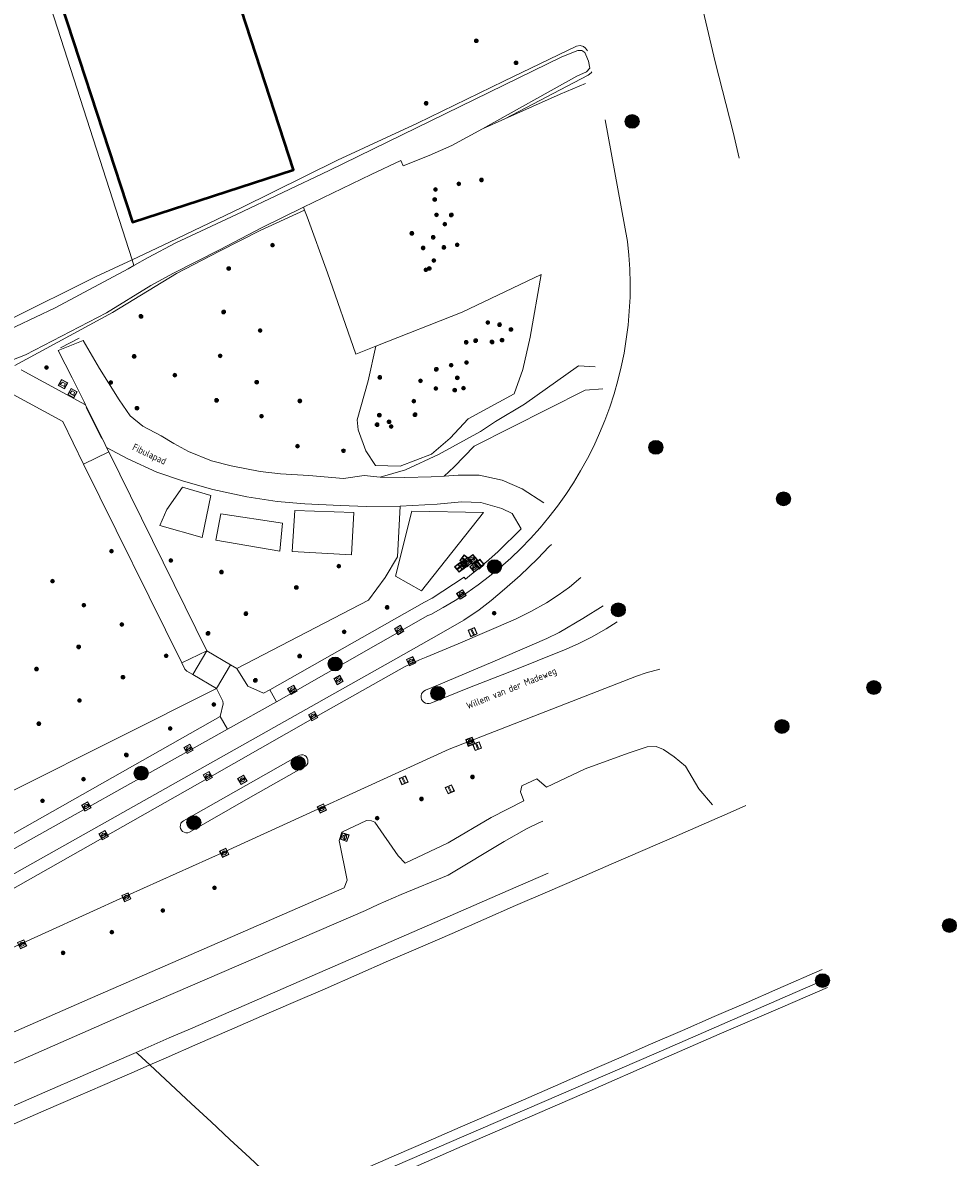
# Model space of a CAD drawing. Header units: metres. Extents: x 94279 to 96109, y 461866 to 463040.
# Tile 171 of 175: x 95702 to 95836, y 462448 to 462612. Entities that reach past the tile are written whole.
import ezdxf
from ezdxf.enums import TextEntityAlignment as Align

# ---------------------------------------------------------------- set-up
doc = ezdxf.new("R2010")
doc.units = ezdxf.units.M
doc.layers.get('0').update_dxf_attribs({"linetype": 'CONTINUOUS'})
for name, color, linetype, lineweight in [('B-WE-OV-LICHTMAST', 252, 'CONTINUOUS', 25), ('B_BEBOUWINGSGRENS_0', 132, 'CONTINUOUS', 50), ('G_GRENS_ALGEMEEN_0', 251, 'CONTINUOUS', 13), ('Q_BLOEMBAK_0', 251, 'CONTINUOUS', 13), ('Q_BOOM_0', 251, 'CONTINUOUS', 13), ('Q_GASPUT_0', 251, 'CONTINUOUS', 13), ('Q_GELUIDSSCHERM_LIJN_0', 251, 'CONTINUOUS', 13), ('Q_INSPECTIE_OF_RIOOLPUT_0', 251, 'CONTINUOUS', 13), ('Q_KOLK_0', 251, 'CONTINUOUS', 13), ('Q_LICHTMAST_0', 251, 'CONTINUOUS', 13), ('Q_PAAL_ALGEMEEN_0', 251, 'CONTINUOUS', 13), ('Q_PAAL_STEEN_0', 251, 'CONTINUOUS', 13), ('Q_VERKEERSBORDPAAL_0', 251, 'CONTINUOUS', 13), ('Q_WEGWIJZER_0', 251, 'CONTINUOUS', 13), ('T_CULTUURGRENS_0', 251, 'CONTINUOUS', 13), ('T_HEK_0', 251, 'CONTINUOUS', 13), ('T_HEK_LIJN_0', 251, 'CONTINUOUS', 13), ('T_MUUR_30CM_LIJN_0', 251, 'CONTINUOUS', 13), ('T_WALBESCHERMING_0', 251, 'CONTINUOUS', 13), ('V_WEGGRENS_0', 251, 'CONTINUOUS', 13), ('W_WATERGRENS_0', 251, 'CONTINUOUS', 13), ('Z_STRAATNAAM_0', 251, 'CONTINUOUS', 13)]:
    doc.layers.add(name, color=color, linetype=linetype, lineweight=lineweight)
doc.styles.get("Standard").update_dxf_attribs({"font": 'isocp.shx'})

# ---------------------------------------------------------------- blocks, each defined once
blk = doc.blocks.new('Q_LICHTMAST')
for points in [[(-0.26, 0.15), (-0.52, 0.3)], [(0, 0.3), (0, 0.6)], [(0.26, 0.15), (0.52, 0.3)], [(-0.26, -0.15), (-0.52, -0.3)], [(0, -0.3), (0, -0.6)], [(0.26, -0.15), (0.52, -0.3)]]:
    blk.add_lwpolyline(points)
blk.add_circle((0, 0), 0.3)
blk = doc.blocks.new('Q_VERKEERSBORDPAAL')
for points in [[(-0.5, 0.5), (0.5, 0.5), (0.5, -0.5), (-0.5, -0.5)], [(-0.08, 0.33), (0.07, 0.33), (0.07, -0.33), (-0.08, -0.33)]]:
    blk.add_lwpolyline(points, close=True)
blk.add_lwpolyline([(-0.44, 0.46), (0.44, 0.46, -0.414214), (0.46, 0.44), (0.46, -0.44, -0.414214), (0.44, -0.46), (-0.44, -0.46, -0.414214), (-0.46, -0.44), (-0.46, 0.44), (-0.46, 0.44), (-0.46, 0.45), (-0.46, 0.45), (-0.46, 0.45), (-0.46, 0.45), (-0.46, 0.45), (-0.46, 0.45), (-0.46, 0.46), (-0.46, 0.46), (-0.46, 0.46), (-0.45, 0.46), (-0.45, 0.46), (-0.45, 0.46), (-0.45, 0.46), (-0.45, 0.46), (-0.45, 0.46), (-0.44, 0.46), (-0.44, 0.46)], format="xyb")
blk = doc.blocks.new('Q_PAAL_STEEN')
for points in [[(-0.5, 0.5), (0.5, 0.5), (0.5, -0.5), (-0.5, -0.5)], [(-0.08, 0.33), (0.07, 0.33), (0.07, -0.33), (-0.08, -0.33)]]:
    blk.add_lwpolyline(points, close=True)
blk.add_lwpolyline([(-0.44, 0.46), (0.44, 0.46, -0.414214), (0.46, 0.44), (0.46, -0.44, -0.414214), (0.44, -0.46), (-0.44, -0.46, -0.414214), (-0.46, -0.44), (-0.46, 0.44), (-0.46, 0.44), (-0.46, 0.45), (-0.46, 0.45), (-0.46, 0.45), (-0.46, 0.45), (-0.46, 0.45), (-0.46, 0.45), (-0.46, 0.46), (-0.46, 0.46), (-0.46, 0.46), (-0.45, 0.46), (-0.45, 0.46), (-0.45, 0.46), (-0.45, 0.46), (-0.45, 0.46), (-0.45, 0.46), (-0.44, 0.46), (-0.44, 0.46)], format="xyb")
blk = doc.blocks.new('Q_PAAL_ALGEMEEN')
for points in [[(-0.5, 0.5), (0.5, 0.5), (0.5, -0.5), (-0.5, -0.5)], [(-0.08, 0.33), (0.07, 0.33), (0.07, -0.33), (-0.08, -0.33)]]:
    blk.add_lwpolyline(points, close=True)
blk.add_lwpolyline([(-0.44, 0.46), (0.44, 0.46, -0.414214), (0.46, 0.44), (0.46, -0.44, -0.414214), (0.44, -0.46), (-0.44, -0.46, -0.414214), (-0.46, -0.44), (-0.46, 0.44), (-0.46, 0.44), (-0.46, 0.45), (-0.46, 0.45), (-0.46, 0.45), (-0.46, 0.45), (-0.46, 0.45), (-0.46, 0.45), (-0.46, 0.46), (-0.46, 0.46), (-0.46, 0.46), (-0.45, 0.46), (-0.45, 0.46), (-0.45, 0.46), (-0.45, 0.46), (-0.45, 0.46), (-0.45, 0.46), (-0.44, 0.46), (-0.44, 0.46)], format="xyb")
blk = doc.blocks.new('Q_KOLK')
blk.add_lwpolyline([(-0.5, 0.5), (0.5, 0.5), (0.5, -0.5), (-0.5, -0.5)], close=True)
for points in [[(-0.44, 0.46), (0.44, 0.46, -0.414214), (0.46, 0.44), (0.46, -0.44, -0.414214), (0.44, -0.46), (-0.44, -0.46, -0.414214), (-0.46, -0.44), (-0.46, 0.44, -0.414214), (-0.44, 0.46)], [(-0.34, 0.1, 0.380426), (-0.28, -0.18)], [(-0.01, 0.27, 0.240218), (-0.34, 0.1)], [(-0.19, 0.04, 0.853344), (-0.19, -0.03)], [(0.33, 0.11, 0.240191), (-0.01, 0.27)], [(0.18, -0.03, 0.849746), (0.18, 0.04)], [(0.27, -0.18, 0.380426), (0.33, 0.11)], [(-0.28, -0.18, 0.148452), (0.01, -0.26)], [(0.01, -0.26, 0.131742), (0.27, -0.18)]]:
    blk.add_lwpolyline(points, format="xyb")
for points in [[(-0.19, 0.04), (0.18, 0.04)], [(0.18, -0.03), (-0.19, -0.03)]]:
    blk.add_lwpolyline(points)
blk = doc.blocks.new('Q_GASPUT')
blk.add_lwpolyline([(-0.5, 0.5), (0.5, 0.5), (0.5, -0.5), (-0.5, -0.5)], close=True)
for points in [[(-0.44, 0.46), (0.44, 0.46, -0.414214), (0.46, 0.44), (0.46, -0.44, -0.414214), (0.44, -0.46), (-0.44, -0.46, -0.414214), (-0.46, -0.44), (-0.46, 0.44), (-0.46, 0.44), (-0.46, 0.45), (-0.46, 0.45), (-0.46, 0.45), (-0.46, 0.45), (-0.46, 0.45), (-0.46, 0.45), (-0.46, 0.46), (-0.46, 0.46), (-0.46, 0.46), (-0.45, 0.46), (-0.45, 0.46), (-0.45, 0.46), (-0.45, 0.46), (-0.45, 0.46), (-0.45, 0.46), (-0.44, 0.46), (-0.44, 0.46)], [(-0.34, 0.1, 0.380426), (-0.28, -0.18)], [(-0.01, 0.27, 0.240218), (-0.34, 0.1)], [(-0.19, 0.04, 0.853344), (-0.19, -0.03)], [(0.33, 0.11, 0.240191), (-0.01, 0.27)], [(0.18, -0.03, 0.849746), (0.18, 0.04)], [(0.27, -0.18, 0.380426), (0.33, 0.11)], [(-0.28, -0.18, 0.148452), (0.01, -0.26)], [(0.01, -0.26, 0.131742), (0.27, -0.18)]]:
    blk.add_lwpolyline(points, format="xyb")
for points in [[(-0.19, 0.04), (0.18, 0.04)], [(0.18, -0.03), (-0.19, -0.03)]]:
    blk.add_lwpolyline(points)
blk = doc.blocks.new('Q_INSPECTIE_OF_RIOOLPUT')
blk.add_lwpolyline([(-0.5, 0.5), (0.5, 0.5), (0.5, -0.5), (-0.5, -0.5)], close=True)
for points in [[(-0.44, 0.46), (0.44, 0.46, -0.414214), (0.46, 0.44), (0.46, -0.44, -0.414214), (0.44, -0.46), (-0.44, -0.46, -0.414214), (-0.46, -0.44), (-0.46, 0.44), (-0.46, 0.44), (-0.46, 0.45), (-0.46, 0.45), (-0.46, 0.45), (-0.46, 0.45), (-0.46, 0.45), (-0.46, 0.45), (-0.46, 0.46), (-0.46, 0.46), (-0.46, 0.46), (-0.45, 0.46), (-0.45, 0.46), (-0.45, 0.46), (-0.45, 0.46), (-0.45, 0.46), (-0.45, 0.46), (-0.44, 0.46), (-0.44, 0.46)], [(-0.34, 0.1, 0.380426), (-0.28, -0.18)], [(-0.01, 0.27, 0.240218), (-0.34, 0.1)], [(-0.19, 0.04, 0.853344), (-0.19, -0.03)], [(0.33, 0.11, 0.240191), (-0.01, 0.27)], [(0.18, -0.03, 0.849746), (0.18, 0.04)], [(0.27, -0.18, 0.380426), (0.33, 0.11)], [(-0.28, -0.18, 0.148452), (0.01, -0.26)], [(0.01, -0.26, 0.131742), (0.27, -0.18)]]:
    blk.add_lwpolyline(points, format="xyb")
for points in [[(-0.19, 0.04), (0.18, 0.04)], [(0.18, -0.03), (-0.19, -0.03)]]:
    blk.add_lwpolyline(points)
blk = doc.blocks.new('Q_BOOM')
for radius in [0.27, 0.18, 0.09]:
    blk.add_circle((0, 0), radius)
blk = doc.blocks.new('Q_WEGWIJZER')
for points in [[(-0.5, 0.5), (0.5, 0.5), (0.5, -0.5), (-0.5, -0.5)], [(-0.37, 0.22), (0.36, 0.22), (0.36, -0.21), (-0.37, -0.21)]]:
    blk.add_lwpolyline(points, close=True)
for points in [[(-0.44, 0.46), (0.44, 0.46, -0.414214), (0.46, 0.44), (0.46, -0.44, -0.414214), (0.44, -0.46), (-0.44, -0.46, -0.414214), (-0.46, -0.44), (-0.46, 0.44), (-0.46, 0.44), (-0.46, 0.45), (-0.46, 0.45), (-0.46, 0.45), (-0.46, 0.45), (-0.46, 0.45), (-0.46, 0.45), (-0.46, 0.46), (-0.46, 0.46), (-0.46, 0.46), (-0.45, 0.46), (-0.45, 0.46), (-0.45, 0.46), (-0.45, 0.46), (-0.45, 0.46), (-0.45, 0.46), (-0.44, 0.46), (-0.44, 0.46)], [(-0.29, 0.16), (0.28, 0.16, -0.414214), (0.3, 0.14), (0.3, -0.13, -0.414214), (0.28, -0.16), (-0.29, -0.16, -0.414214), (-0.31, -0.13), (-0.31, 0.14), (-0.31, 0.14), (-0.31, 0.14), (-0.31, 0.14), (-0.31, 0.15), (-0.31, 0.15), (-0.31, 0.15), (-0.3, 0.15), (-0.3, 0.15), (-0.3, 0.15), (-0.3, 0.16), (-0.3, 0.16), (-0.3, 0.16), (-0.3, 0.16), (-0.29, 0.16), (-0.29, 0.16), (-0.29, 0.16), (-0.29, 0.16), (-0.29, 0.16)]]:
    blk.add_lwpolyline(points, format="xyb")
blk = doc.blocks.new('Q_BLOEMBAK')
for points in [[(-0.5, 0.5), (0.5, 0.5), (0.5, -0.5), (-0.5, -0.5)], [(-0.34, 0.2), (0.33, 0.2), (0.19, -0.25), (-0.2, -0.25)]]:
    blk.add_lwpolyline(points, close=True)
blk.add_lwpolyline([(-0.44, 0.46), (0.44, 0.46, -0.414214), (0.46, 0.44), (0.46, -0.44, -0.414214), (0.44, -0.46), (-0.44, -0.46, -0.414214), (-0.46, -0.44), (-0.46, 0.44), (-0.46, 0.44), (-0.46, 0.45), (-0.46, 0.45), (-0.46, 0.45), (-0.46, 0.45), (-0.46, 0.45), (-0.46, 0.45), (-0.46, 0.46), (-0.46, 0.46), (-0.46, 0.46), (-0.45, 0.46), (-0.45, 0.46), (-0.45, 0.46), (-0.45, 0.46), (-0.45, 0.46), (-0.45, 0.46), (-0.44, 0.46), (-0.44, 0.46)], format="xyb")
blk = doc.blocks.new('LM')
at = {"linetype": 'ByBlock'}
h = blk.add_hatch(color=256, dxfattribs=at)
h.dxf.hatch_style = 1
edge = h.paths.add_edge_path()
edge.add_arc((0, 0), 1, 0, 360)
blk.add_circle((0, 0), 1, dxfattribs=at)

msp = doc.modelspace()

# ---------------------------------------------------------------- linework, layer by layer
at = {"layer": 'B_BEBOUWINGSGRENS_0'}
msp.add_lwpolyline([(95699.55, 462637.96), (95704.69, 462622.27), (95717.53, 462582.95), (95740.74, 462590.52), (95732.59, 462615.64), (95729.61, 462614.67)], dxfattribs=at)
at = {"layer": 'G_GRENS_ALGEMEEN_0'}
for p, q in [((95768.02, 462596.42), (95771.22, 462597.86)), ((95742.35, 462584.7), (95742.2, 462585.12)), ((95728.25, 462521.14), (95726.21, 462517.69)), ((95728.25, 462521.14), (95731.68, 462519.1)), ((95729.63, 462515.69), (95726.21, 462517.69))]:
    msp.add_line(p, q, dxfattribs=at)
for points in [[(95783.17, 462607.67), (95782.88, 462608.04), (95782.56, 462608.29), (95782.08, 462608.44), (95781.55, 462608.34), (95771.07, 462603.32), (95758.65, 462597.23), (95747.12, 462591.9), (95733.21, 462585.01), (95722.86, 462580.06), (95717.46, 462577.55)], [(95771.22, 462597.86), (95779.23, 462601.45), (95782.88, 462602.98)], [(95752.64, 462565.06), (95749.72, 462563.91), (95745.65, 462575.66), (95742.7, 462583.72), (95742.35, 462584.7)], [(95776.47, 462575.4), (95765.06, 462569.96), (95752.64, 462565.06)], [(95710.74, 462556.61), (95710.54, 462557.02), (95708.81, 462560.52), (95706.8, 462564.44), (95710.42, 462565.88), (95712.75, 462561.87), (95715.61, 462557.34), (95717.17, 462555.03), (95719.02, 462553.55), (95721.65, 462552.13), (95723.47, 462551.04), (95725.62, 462549.87), (95728.94, 462548.52), (95731.78, 462547.8), (95735.92, 462547.01), (95738.88, 462546.66), (95742.96, 462546.44), (95747.96, 462545.99), (95750.94, 462546.41), (95753.27, 462546.18)], [(95756.16, 462541.98), (95751.32, 462541.95), (95747.46, 462542.08), (95742.38, 462542.31), (95738.38, 462542.65), (95734.02, 462543.35), (95729.11, 462544.41), (95724.88, 462545.6), (95721.05, 462546.91), (95716.85, 462548.83), (95713.8, 462550.46)], [(95753.27, 462546.18), (95756.83, 462546.13), (95760.6, 462546.2), (95762.49, 462546.33)], [(95762.49, 462546.33), (95764.5, 462546.47), (95767.55, 462546.48), (95770.83, 462545.72), (95773.74, 462544.5), (95776.87, 462542.48)], [(95773.58, 462538.74), (95772.29, 462540.92), (95770.79, 462541.64), (95767.76, 462542.52), (95764.98, 462542.61), (95761.48, 462542.27), (95756.16, 462541.98)], [(95726.21, 462517.69), (95725.34, 462518.2), (95725.07, 462518.46), (95724.64, 462519.37)], [(95718.06, 462463.2), (95718.31, 462462.97), (95720.01, 462461.39)]]:
    msp.add_lwpolyline(points, dxfattribs=at)
at = {"layer": 'Q_GELUIDSSCHERM_LIJN_0'}
for p, q in [((95709.82, 462566.22), (95707.12, 462564.84)), ((95713.1, 462551.73), (95710.85, 462556.22))]:
    msp.add_line(p, q, dxfattribs=at)
at = {"layer": 'T_CULTUURGRENS_0'}
for p, q in [((95721.49, 462539.22), (95727.59, 462537.48)), ((95729.55, 462537.08), (95738.76, 462535.48)), ((95740.55, 462535.47), (95749.13, 462534.95)), ((95755.46, 462531.91), (95759.2, 462529.77))]:
    msp.add_line(p, q, dxfattribs=at)
for points in [[(95771.22, 462597.86), (95783.24, 462604.17), (95783.67, 462604.49), (95783.78, 462604.67)], [(95700.54, 462562.28), (95714.64, 462569.92), (95723.88, 462575.54), (95730.06, 462578.78), (95735.92, 462581.77), (95742.35, 462584.7)], [(95717.46, 462577.55), (95712.29, 462575.14), (95699.52, 462568.79), (95697.93, 462568.04), (95696.74, 462567.37), (95695.68, 462566.49)], [(95776.47, 462575.4), (95774.88, 462566.35), (95773.81, 462561.69), (95772.56, 462558.19), (95765.93, 462554.59), (95763.34, 462551.82), (95760.66, 462549.49), (95756.16, 462547.75), (95752.56, 462547.87), (95751.18, 462549.97), (95750.06, 462553.02), (95749.91, 462554.44), (95751.54, 462560.06), (95752.64, 462565.06)], [(95762.49, 462546.33), (95763.91, 462547.68), (95766.79, 462550.65), (95782.82, 462558.74), (95785.38, 462558.94)], [(95727.59, 462537.48), (95728.81, 462543.55), (95724.73, 462544.71), (95722.5, 462541.53), (95721.49, 462539.22)], [(95732.57, 462518.57), (95751.58, 462528.45), (95753.97, 462531.68), (95755.73, 462534.69), (95756.16, 462541.98)], [(95738.76, 462535.48), (95739.14, 462539.53), (95730.26, 462540.89), (95729.55, 462537.08)], [(95749.13, 462534.95), (95749.47, 462541.07), (95740.95, 462541.37), (95740.55, 462535.47)], [(95759.2, 462529.77), (95768.16, 462541.06), (95757.8, 462541.25), (95755.46, 462531.91)], [(95645.81, 462474.08), (95651.17, 462476.33), (95669.43, 462485.6), (95686.07, 462493.85), (95729.63, 462515.69)]]:
    msp.add_lwpolyline(points, dxfattribs=at)
at = {"layer": 'T_HEK_0'}
msp.add_line((95698.39, 462636.77), (95717.46, 462577.55), dxfattribs=at)
msp.add_lwpolyline([(95784.28, 462562.09), (95781.84, 462562.22), (95774.05, 462556.69), (95769.9, 462554.22), (95767.74, 462552.75), (95761.68, 462549.44), (95756.92, 462547.22), (95753.27, 462546.18)], dxfattribs=at)
at = {"layer": 'T_HEK_LIJN_0'}
for p, q in [((95717.46, 462577.55), (95717.73, 462576.71)), ((95717.73, 462576.71), (95717.73, 462576.69))]:
    msp.add_line(p, q, dxfattribs=at)
at = {"layer": 'T_MUUR_30CM_LIJN_0'}
msp.add_lwpolyline([(95741.94, 462440.99), (95765.3, 462451.1), (95792.72, 462462.93), (95813.1, 462471.81), (95817.44, 462473.71)], dxfattribs=at)
at = {"layer": 'T_WALBESCHERMING_0'}
for points in [[(95742.2, 462585.12), (95751.94, 462589.82), (95756.21, 462591.85), (95756.58, 462591.1)], [(95742.2, 462585.12), (95736.21, 462582.17), (95730.17, 462579.02)]]:
    msp.add_lwpolyline(points, dxfattribs=at)
at = {"layer": 'V_WEGGRENS_0'}
for p, q in [((95701.47, 462561.67), (95710.74, 462556.61)), ((95713.8, 462550.46), (95714.1, 462549.81)), ((95710.47, 462548.05), (95714.1, 462549.81)), ((95714.1, 462549.81), (95728.25, 462521.14)), ((95724.64, 462519.37), (95710.47, 462548.05)), ((95737.32, 462515.5), (95759.66, 462528.12)), ((95738.3, 462513.78), (95760.14, 462526.2)), ((95728.25, 462521.14), (95724.64, 462519.37)), ((95729.63, 462515.69), (95731.68, 462519.1)), ((95731.68, 462519.1), (95732.57, 462518.57)), ((95738.3, 462513.78), (95737.32, 462515.5)), ((95731.22, 462509.82), (95738.3, 462513.78)), ((95730.17, 462511.65), (95731.22, 462509.82))]:
    msp.add_line(p, q, dxfattribs=at)
for points in [[(95805.04, 462592.21), (95804.16, 462595.93), (95801.55, 462606.1), (95795.16, 462633.32), (95790.24, 462655.92), (95788.65, 462662.79), (95775.24, 462727.43), (95774.94, 462728.01), (95772.65, 462729.41)], [(95785.69, 462597.74), (95788.94, 462580.19), (95789.14, 462578.18), (95789.27, 462576.16), (95789.32, 462574.14), (95789.29, 462572.12), (95789.19, 462570.1), (95789.01, 462568.08), (95788.76, 462566.08), (95788.43, 462564.08), (95788.02, 462562.1), (95787.54, 462560.13), (95786.99, 462558.19), (95786.36, 462556.27), (95785.66, 462554.37), (95784.89, 462552.5), (95784.05, 462550.66), (95783.14, 462548.85), (95782.16, 462547.08), (95781.12, 462545.35), (95780.01, 462543.66), (95778.84, 462542.01), (95777.6, 462540.41), (95776.31, 462538.85), (95774.96, 462537.35), (95773.55, 462535.9), (95772.09, 462534.5), (95770.58, 462533.16), (95769.02, 462531.87), (95767.41, 462530.65), (95765.75, 462529.48), (95764.06, 462528.38), (95762.32, 462527.35), (95760.54, 462526.38), (95760.14, 462526.2)], [(95710.47, 462548.05), (95707.49, 462554.2), (95699.79, 462558.37)], [(95710.74, 462556.61), (95713.6, 462550.87), (95713.8, 462550.46)], [(95759.66, 462528.12), (95760.77, 462528.74), (95765.35, 462531.73), (95765.58, 462531.46), (95768.91, 462534.26), (95770.26, 462535.47), (95773.58, 462538.74)], [(95761.71, 462523.5), (95765.31, 462525.55), (95767.53, 462527.06), (95769.27, 462528.39), (95771.2, 462530.01), (95773.43, 462532), (95775.94, 462534.39), (95777.62, 462536.19), (95777.96, 462536.45)], [(95782.19, 462531.69), (95780.55, 462530.3), (95778.91, 462529.13), (95777.23, 462528.05), (95774.98, 462526.79), (95772.78, 462525.68), (95764.49, 462522.11), (95759.9, 462520.22)], [(95761.65, 462516.23), (95769.48, 462519.53), (95777.27, 462522.88), (95779.05, 462523.78), (95782.5, 462525.81), (95785.44, 462527.62)], [(95787.42, 462525.3), (95785.85, 462524.32), (95783.72, 462523.11), (95781.91, 462522.19), (95780.08, 462521.38), (95771.72, 462518.01), (95766.12, 462515.84), (95760.55, 462513.58)], [(95639.39, 462463.29), (95639.73, 462463.41), (95640.08, 462463.54), (95640.42, 462463.65), (95640.77, 462463.77), (95641.11, 462463.88), (95642.24, 462464.15), (95643.37, 462464.37), (95644.51, 462464.55), (95645.66, 462464.69), (95646.81, 462464.78), (95648.01, 462464.92), (95649.2, 462465.1), (95650.38, 462465.33), (95651.56, 462465.6), (95652.72, 462465.91), (95680.89, 462478.87), (95684.25, 462480.42), (95687.58, 462482.04), (95690.88, 462483.72), (95694.14, 462485.47), (95697.36, 462487.28), (95755.49, 462519.98), (95761.71, 462523.5)], [(95759.9, 462520.22), (95758.94, 462519.82), (95756.76, 462518.8), (95743.52, 462511.35), (95728.33, 462502.7), (95696.33, 462484.57), (95690.05, 462481.18), (95683.03, 462477.76), (95655.75, 462465.37), (95644.12, 462460.1)], [(95732.57, 462518.57), (95734.16, 462516.01), (95736.4, 462515), (95737.32, 462515.5)], [(95762.68, 462506.71), (95763.21, 462506.95), (95790.24, 462517.48), (95791.63, 462517.93), (95793.6, 462518.47)], [(95730.17, 462511.65), (95730.6, 462513.48), (95730.54, 462513.87), (95729.63, 462515.69)], [(95759.23, 462514.12), (95759.16, 462514.38), (95759.16, 462514.64), (95759.23, 462514.9), (95759.36, 462515.12), (95759.55, 462515.31), (95759.78, 462515.44), (95761.65, 462516.23)], [(95760.55, 462513.58), (95760.3, 462513.51), (95760.03, 462513.51), (95759.78, 462513.57), (95759.55, 462513.7), (95759.36, 462513.89), (95759.23, 462514.12)], [(95645.81, 462474.08), (95651.92, 462471.27), (95681.17, 462484.59), (95683.93, 462485.9), (95686.67, 462487.26), (95689.39, 462488.67), (95692.08, 462490.12), (95694.74, 462491.62), (95730.17, 462511.65)], [(95651.94, 462468.88), (95681.71, 462482.65), (95684.55, 462484), (95687.37, 462485.4), (95690.16, 462486.85), (95692.93, 462488.35), (95695.67, 462489.9), (95731.22, 462509.82)], [(95499.05, 462383.47), (95504.07, 462386.27), (95534.77, 462402.06), (95558.71, 462413.77), (95603.35, 462434.13), (95687.16, 462472.34), (95716.76, 462485.82), (95730.89, 462492.18), (95762.68, 462506.71)], [(95801.17, 462498.93), (95799.21, 462501.23), (95797.31, 462504.49), (95795.64, 462505.84), (95794.12, 462506.91), (95793.07, 462507.3), (95791.77, 462507.25), (95789.04, 462506.36), (95782.83, 462504.08), (95777.25, 462501.46), (95775.83, 462502.64), (95773.68, 462501.63), (95773.51, 462500.79), (95773.98, 462499.46), (95769.26, 462497.07), (95763.06, 462493.43), (95756.84, 462490.49), (95755.83, 462491.54), (95752.46, 462496.39), (95752.01, 462496.6), (95751.26, 462496.67), (95747.74, 462494.98), (95747.34, 462493.75), (95748.48, 462488.06), (95748.06, 462486.92), (95710.65, 462470.63), (95671.06, 462453.27)], [(95725.74, 462494.98), (95725.5, 462494.89), (95725.24, 462494.88), (95724.99, 462494.94), (95724.76, 462495.07), (95724.58, 462495.25), (95724.46, 462495.48), (95724.41, 462495.74), (95724.43, 462495.99), (95724.52, 462496.24), (95724.68, 462496.44), (95724.89, 462496.6), (95741.42, 462505.98), (95741.64, 462506.09), (95741.89, 462506.13), (95742.14, 462506.1), (95742.38, 462506.01), (95742.57, 462505.86), (95742.73, 462505.66)], [(95742.73, 462505.66), (95742.82, 462505.42), (95742.84, 462505.17), (95742.8, 462504.92), (95742.69, 462504.7), (95742.52, 462504.51), (95742.31, 462504.37), (95734.54, 462500), (95725.74, 462494.98)], [(95720.01, 462461.39), (95722.37, 462462.41), (95726.95, 462464.41), (95731.53, 462466.41), (95736.12, 462468.41), (95740.7, 462470.39), (95745.3, 462472.36), (95749.88, 462474.38), (95754.46, 462476.38), (95759.05, 462478.36), (95763.63, 462480.36), (95768.21, 462482.36), (95772.79, 462484.37), (95777.38, 462486.36), (95781.97, 462488.34), (95786.55, 462490.34), (95791.15, 462492.31), (95795.73, 462494.31), (95800.32, 462496.31), (95803.74, 462497.81), (95806.02, 462498.79)], [(95817, 462475.14), (95810.62, 462472.34), (95806.03, 462470.35), (95801.44, 462468.37), (95796.86, 462466.37), (95792.27, 462464.38), (95787.69, 462462.37), (95783.11, 462460.37), (95778.53, 462458.37), (95773.95, 462456.37), (95769.35, 462454.4), (95764.77, 462452.4), (95760.18, 462450.4), (95755.59, 462448.42), (95751.01, 462446.41), (95746.43, 462444.41), (95741.84, 462442.42), (95740.87, 462441.99)], [(95743, 462440), (95756.33, 462445.84), (95765.49, 462449.85), (95783.84, 462457.79), (95793, 462461.81), (95802.16, 462465.81), (95811.34, 462469.78), (95817.79, 462472.57)], [(95700.47, 462452.89), (95705.05, 462454.89), (95709.64, 462456.88), (95713.2, 462458.42), (95717.78, 462460.41), (95720.01, 462461.39)], [(95720.01, 462461.39), (95725.98, 462455.84), (95728.85, 462453.16), (95731.59, 462450.62), (95734.43, 462447.97), (95740.87, 462441.99)]]:
    msp.add_lwpolyline(points, dxfattribs=at)
at = {"layer": 'W_WATERGRENS_0'}
for points in [[(95717.73, 462576.71), (95719.78, 462577.87), (95723.79, 462579.98), (95732.54, 462584.08), (95745.9, 462590.42), (95779.48, 462606.79), (95781.78, 462607.73), (95782.35, 462607.71), (95782.75, 462607.43), (95782.94, 462607.11), (95783.28, 462606.21), (95783.5, 462605.17), (95783, 462604.67), (95781.62, 462604.04), (95768.02, 462596.42)], [(95756.58, 462591.1), (95760.31, 462592.59), (95763.6, 462594.04), (95768.02, 462596.42)], [(95730.17, 462579.02), (95723.46, 462575.6), (95720.17, 462573.83), (95713.78, 462569.88), (95702.11, 462563.84), (95700.35, 462563.17), (95699.66, 462562.74)], [(95696.74, 462565.92), (95697.82, 462566.55), (95706.36, 462570.62), (95716.89, 462576.23), (95717.73, 462576.71)], [(95751.13, 462483.67), (95752.95, 462484.53), (95756.29, 462485.95), (95763.05, 462488.78), (95771.14, 462493.6), (95774.38, 462495.43), (95776.25, 462496.35), (95776.63, 462496.52), (95776.73, 462496.57)], [(95777.5, 462489.07), (95771.73, 462486.56), (95762.56, 462482.57), (95753.39, 462478.58), (95744.22, 462474.59), (95735.06, 462470.6), (95725.88, 462466.61), (95722.83, 462465.28), (95718.06, 462463.2)], [(95674.52, 462450.28), (95716.72, 462468.82), (95751.13, 462483.67)], [(95718.06, 462463.2), (95716.71, 462462.62), (95707.76, 462458.72), (95707.54, 462458.62), (95698.36, 462454.62)]]:
    msp.add_lwpolyline(points, dxfattribs=at)

# ---------------------------------------------------------------- block references
at = {"layer": 'B-WE-OV-LICHTMAST'}
for p in [(95789.59, 462597.5), (95793.02, 462550.48), (95811.43, 462543.06), (95769.74, 462533.27), (95787.6, 462527.04), (95746.75, 462519.23), (95761.56, 462514.99), (95824.47, 462515.82), (95811.21, 462510.22), (95741.42, 462504.9), (95718.78, 462503.48), (95726.36, 462496.34), (95835.36, 462481.5), (95817.06, 462473.55)]:
    msp.add_blockref('LM', p, dxfattribs=at)
at = {"layer": 'Q_BLOEMBAK_0', "rotation": 151.396036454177}
for p in [(95707.5, 462559.58), (95708.87, 462558.3)]:
    msp.add_blockref('Q_BLOEMBAK', p, dxfattribs=at)
at = {"layer": 'Q_BOOM_0'}
for p, rotation in [((95767.13, 462609.13), 26.10567227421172), ((95772.84, 462605.96), 25.5926467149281), ((95759.88, 462600.1), 26.10567227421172), ((95767.86, 462589.04), 28.33552214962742), ((95761.22, 462587.68), 21.76161891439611), ((95764.59, 462588.49), 23.73898214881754), ((95761.11, 462586.23), 21.76161891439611), ((95761.38, 462584.01), 21.76161891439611), ((95762.57, 462582.67), 21.76161891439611), ((95763.51, 462584), 21.76161891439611), ((95757.82, 462581.35), 116.4734268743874), ((95760.91, 462580.77), 21.76161891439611), ((95737.73, 462579.65), 24.44194037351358), ((95759.44, 462579.23), 21.49223966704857), ((95762.45, 462579.34), 25.51461443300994), ((95764.37, 462579.7), 25.51461443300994), ((95731.39, 462576.27), 27.07897072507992), ((95759.85, 462576.1), 21.49223966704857), ((95760.35, 462576.29), 21.49223966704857), ((95760.99, 462577.42), 21.49223966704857), ((95718.75, 462569.37), 31.30430691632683), ((95730.67, 462570.01), 27.6556730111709), ((95768.77, 462568.48), 25.51461443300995), ((95770.48, 462568.18), 25.51461443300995), ((95735.93, 462567.32), 109.1013692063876), ((95772.13, 462567.49), 80.0516366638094), ((95765.67, 462565.62), 21.49223966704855), ((95767.02, 462565.87), 25.51461443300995), ((95769.39, 462565.68), 77.06825674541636), ((95770.82, 462565.95), 77.06825674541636), ((95717.77, 462563.61), 122.1843469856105), ((95730.17, 462563.67), 31.30430691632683), ((95705.12, 462561.99), 151.396036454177), ((95761.35, 462561.74), 21.49223966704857), ((95763.49, 462562.32), 21.49223966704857), ((95765.71, 462562.71), 21.49223966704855), ((95714.39, 462559.83), 122.1843469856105), ((95723.63, 462560.89), 141.257061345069), ((95735.43, 462559.87), 169.173643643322), ((95753.19, 462560.58), 77.65306379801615), ((95759.07, 462560.07), 21.49223966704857), ((95764.39, 462560.51), 28.50135961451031), ((95761.29, 462558.98), 46.92338917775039), ((95763.99, 462558.74), 28.50135961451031), ((95765.27, 462559.03), 28.50135961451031), ((95729.66, 462557.26), 157.8451740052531), ((95741.66, 462557.16), 73.78681845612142), ((95758.1, 462557.14), 73.78681845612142), ((95718.18, 462556.12), 124.1469164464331), ((95736.14, 462554.97), 169.173643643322), ((95753.13, 462555.12), 73.78681845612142), ((95758.28, 462555.19), 41.00379350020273), ((95752.8, 462553.75), 96.03000880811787), ((95754.52, 462554.17), 73.78681845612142), ((95754.84, 462553.49), 110.1638972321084), ((95741.33, 462550.65), 176.9275132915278), ((95747.95, 462549.99), 110.1638972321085), ((95714.49, 462535.5), 116.293524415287), ((95723.07, 462534.16), 116.2724829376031), ((95730.35, 462532.5), 170.1376064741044), ((95747.28, 462533.34), 176.5047515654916), ((95705.99, 462531.18), 116.2935244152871), ((95741.16, 462530.27), 176.5047515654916), ((95710.52, 462527.7), 116.293524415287), ((95754.25, 462527.4), 29.46481490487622), ((95733.89, 462526.49), 27.46560580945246), ((95769.7, 462526.55), 37.32967517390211), ((95715.99, 462524.92), 116.293524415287), ((95728.42, 462523.64), 116.2724829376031), ((95748.06, 462523.86), 29.46481490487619), ((95709.76, 462521.68), 116.293524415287), ((95722.38, 462520.41), 116.293524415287), ((95741.64, 462520.37), 29.46481490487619), ((95703.68, 462518.51), 26.6223669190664), ((95716.16, 462517.31), 26.6223669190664), ((95735.25, 462516.86), 155.6715219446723), ((95709.87, 462513.97), 26.6223669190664), ((95729.26, 462513.38), 76.91365133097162), ((95704.01, 462510.62), 26.6223669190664), ((95722.97, 462509.92), 29.48244292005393), ((95716.64, 462506.1), 29.48244292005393), ((95710.46, 462502.61), 29.48244292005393), ((95766.56, 462502.92), 21.27177752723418), ((95704.54, 462499.49), 29.48244292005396), ((95759.2, 462499.74), 24.56700094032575), ((95752.82, 462496.98), 124.7988622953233), ((95729.34, 462486.94), 24.22943132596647), ((95721.89, 462483.65), 24.22943132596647), ((95714.54, 462480.55), 24.48609356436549), ((95707.51, 462477.55), 24.48609356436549)]:
    msp.add_blockref('Q_BOOM', p, dxfattribs=dict(at, rotation=rotation))
at = {"layer": 'Q_GASPUT_0'}
for p, rotation in [((95765.2, 462533.49), 129.9908604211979), ((95765.84, 462533.95), 40.11416297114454), ((95766.57, 462534.32), 40.11416297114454), ((95766.89, 462533.18), 40.11416297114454)]:
    msp.add_blockref('Q_GASPUT', p, dxfattribs=dict(at, rotation=rotation))
at = {"layer": 'Q_INSPECTIE_OF_RIOOLPUT_0', "rotation": 29.35817473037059}
msp.add_blockref('Q_INSPECTIE_OF_RIOOLPUT', (95747.25, 462516.92), dxfattribs=at)
at = {"layer": 'Q_KOLK_0'}
for p, rotation in [((95764.96, 462529.25), 32.92763611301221), ((95755.98, 462524.13), 29.61134670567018), ((95757.71, 462519.62), 25.17956290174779), ((95740.59, 462515.49), 29.61134670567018), ((95743.59, 462511.71), 29.35795901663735), ((95725.62, 462506.98), 29.25947588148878), ((95766.24, 462507.98), 21.27177752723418), ((95766.26, 462508.04), 21.27177752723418), ((95728.4, 462503.03), 29.67291652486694), ((95733.37, 462502.51), 29.57925568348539), ((95710.86, 462498.68), 29.25947588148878), ((95744.84, 462498.39), 24.56700094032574), ((95713.36, 462494.53), 29.53060542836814), ((95748.14, 462494.25), 71.95595198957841), ((95730.76, 462491.99), 24.22943132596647), ((95716.64, 462485.57), 24.48609356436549), ((95701.6, 462478.79), 24.48609356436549)]:
    msp.add_blockref('Q_KOLK', p, dxfattribs=dict(at, rotation=rotation))
at = {"layer": 'Q_LICHTMAST_0'}
for p, rotation in [((95769.74, 462533.27), 39.44287555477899), ((95746.75, 462519.23), 29.61134670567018), ((95761.56, 462514.99), 22.07076784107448), ((95718.78, 462503.48), 29.25947588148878), ((95741.42, 462504.9), 29.35915356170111), ((95726.36, 462496.34), 29.72874440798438)]:
    msp.add_blockref('Q_LICHTMAST', p, dxfattribs=dict(at, rotation=rotation))
at = {"layer": 'Q_PAAL_ALGEMEEN_0', "rotation": 51.55627233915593}
msp.add_blockref('Q_PAAL_ALGEMEEN', (95765.45, 462534.25), dxfattribs=at)
at = {"layer": 'Q_PAAL_STEEN_0'}
for p, rotation in [((95764.69, 462533.18), 129.9908604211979), ((95767.57, 462533.62), 40.11416297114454)]:
    msp.add_blockref('Q_PAAL_STEEN', p, dxfattribs=dict(at, rotation=rotation))
at = {"layer": 'Q_VERKEERSBORDPAAL_0'}
for p, rotation in [((95766.6, 462523.82), 23.33609812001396), ((95767.24, 462507.37), 21.27177752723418), ((95756.64, 462502.44), 24.56700094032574), ((95763.29, 462501.14), 24.56700094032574)]:
    msp.add_blockref('Q_VERKEERSBORDPAAL', p, dxfattribs=dict(at, rotation=rotation))
at = {"layer": 'Q_WEGWIJZER_0', "rotation": 29.72874440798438}
msp.add_blockref('Q_WEGWIJZER', (95726.36, 462496.34), dxfattribs=at)

# ---------------------------------------------------------------- texts
at = {"layer": 'Z_STRAATNAAM_0', "linetype": 'Continuous'}
for s, rotation, p in [('Fibulapad', 334.8446, (95719.91, 462549.37)), ('Willem van der Madeweg', 21.8972, (95772.23, 462515.6))]:
    msp.add_text(s, height=1, rotation=rotation, dxfattribs=at).set_placement(p, align=Align.MIDDLE)

doc.saveas('drawing.dxf')
